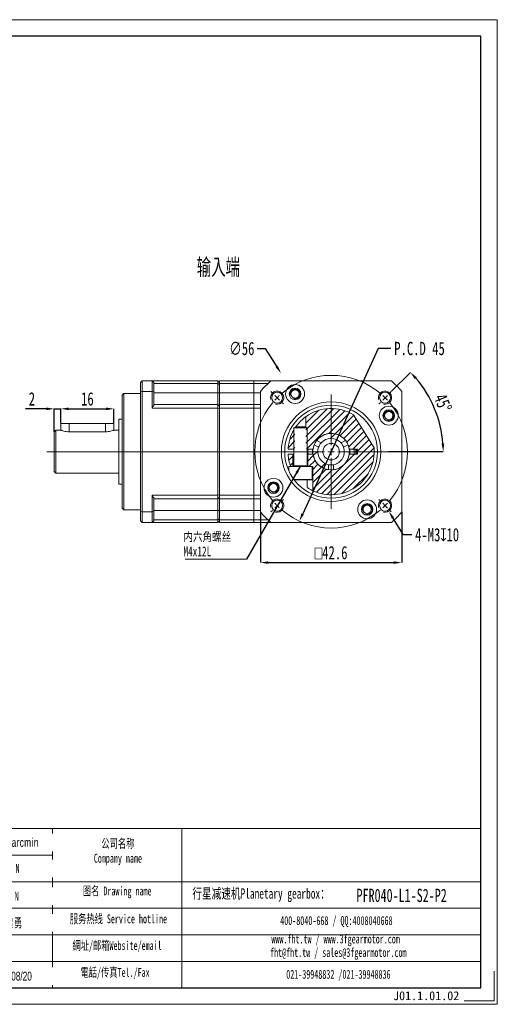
# Model space of a CAD drawing. Header units: millimetres. Extents: x 2127 to 2441, y 231 to 454.
# Tile 4 of 4: x 2333 to 2441, y 231 to 454. Entities that reach past the tile are written whole.
import ezdxf

# ---------------------------------------------------------------- set-up
doc = ezdxf.new("R2010")
doc.units = ezdxf.units.MM
doc.linetypes.add('CENTER2', pattern=[28.575, 19.05, -3.175, 3.175, -3.175])
doc.linetypes.add('CENTERX2', pattern=[20.32, 12.7, -2.54, 2.54, -2.54])
doc.layers.add('3中心线层', color=1, linetype='CENTER2')
doc.layers.add('6文字层', color=3, linetype='Continuous')
doc.layers.add('SLD-0', color=7, linetype='Continuous', lineweight=18)
doc.layers.add('图框_外框线', color=7, linetype='Continuous', lineweight=18)
doc.styles.add('SLDTEXTSTYLE0', font='TXT', dxfattribs={"width": 0.7, "bigfont": 'bigfont'})
doc.styles.add('SLDTEXTSTYLE2', font='TXT', dxfattribs={"width": 0.7})
doc.styles.add('标准', font='arial.ttf', dxfattribs={"width": 0.667})
doc.styles.add('样式 1', font='txt')
doc.dimstyles.new('SLDDIMSTYLE0', dxfattribs={"dimtxt": 3, "dimasz": 1.8, "dimexe": 0, "dimexo": 0.0625, "dimgap": 0.75, "dimtad": 0, "dimtih": 1, "dimtoh": 1, "dimlfac": 1.333333, "dimrnd": 1e-09, "dimzin": 12, "dimdsep": 46, "dimtxsty": 'SLDTEXTSTYLE2', "dimsah": 1, "dimcen": 0, "dimadec": 0, "dimazin": 3, "dimtfac": 1, "dimtofl": 0, "dimtmove": 0, "dimatfit": 3, "dimfxl": 1, "dimfrac": 2, "dimtolj": 1, "dimtzin": 12, "dimarcsym": 0})
doc.dimstyles.new('SLDDIMSTYLE1', dxfattribs={"dimtxt": 3, "dimasz": 1.8, "dimexe": 0, "dimexo": 0.0625, "dimgap": 0.75, "dimtad": 1, "dimdec": 4, "dimlfac": 1.333333, "dimzin": 12, "dimdsep": 46, "dimtxsty": 'SLDTEXTSTYLE2', "dimsah": 1, "dimcen": 0.09, "dimazin": 3, "dimtfac": 1, "dimtofl": 0, "dimtmove": 0, "dimatfit": 3, "dimfxl": 1, "dimfrac": 2, "dimtolj": 1, "dimtzin": 12, "dimarcsym": 0})
doc.dimstyles.new('SLDDIMSTYLE10', dxfattribs={"dimtxt": 3, "dimasz": 1.8, "dimexe": 0, "dimexo": 0.0625, "dimgap": 0.75, "dimtad": 0, "dimtih": 1, "dimtoh": 1, "dimlfac": 1.333333, "dimrnd": 1e-09, "dimzin": 12, "dimdsep": 46, "dimtxsty": 'SLDTEXTSTYLE2', "dimsah": 1, "dimcen": 0, "dimadec": 0, "dimazin": 3, "dimtfac": 1, "dimtofl": 0, "dimtmove": 0, "dimatfit": 3, "dimfxl": 1, "dimfrac": 2, "dimtolj": 1, "dimtzin": 12, "dimarcsym": 0})
doc.dimstyles.new('SLDDIMSTYLE11', dxfattribs={"dimtxt": 0.18, "dimasz": 1.8, "dimexe": 0, "dimexo": 0.0625, "dimgap": 0, "dimtad": 0, "dimtih": 1, "dimtoh": 1, "dimdec": 0, "dimrnd": 1e-09, "dimzin": 0, "dimdsep": 46, "dimtxsty": 'Standard', "dimsah": 1, "dimcen": 0.09, "dimadec": 0, "dimazin": 0, "dimtfac": 1.8, "dimtdec": 0, "dimtofl": 0, "dimtmove": 0, "dimatfit": 3, "dimfxl": 1, "dimfrac": 2, "dimtolj": 1, "dimtzin": 0, "dimarcsym": 0})
doc.dimstyles.new('SLDDIMSTYLE3', dxfattribs={"dimtxt": 3, "dimasz": 1.8, "dimexe": 0, "dimexo": 0.0625, "dimgap": 0.75, "dimtad": 0, "dimtih": 1, "dimtoh": 1, "dimlfac": 1.333333, "dimrnd": 1e-09, "dimzin": 12, "dimdsep": 46, "dimtxsty": 'SLDTEXTSTYLE2', "dimsah": 1, "dimcen": 0, "dimadec": 0, "dimazin": 3, "dimtfac": 1, "dimtofl": 0, "dimtmove": 0, "dimatfit": 3, "dimfxl": 1, "dimfrac": 2, "dimtolj": 1, "dimtzin": 12, "dimarcsym": 0})
doc.dimstyles.new('SLDDIMSTYLE4', dxfattribs={"dimtxt": 3, "dimasz": 1.8, "dimexe": 0, "dimexo": 0.0625, "dimgap": 0.75, "dimtad": 1, "dimlfac": 1.333333, "dimrnd": 1e-09, "dimzin": 12, "dimdsep": 46, "dimtxsty": 'SLDTEXTSTYLE2', "dimsah": 1, "dimcen": 0.09, "dimadec": 0, "dimazin": 3, "dimtfac": 1, "dimtofl": 0, "dimtmove": 0, "dimatfit": 3, "dimfxl": 1, "dimfrac": 2, "dimtolj": 1, "dimtzin": 12, "dimarcsym": 0})
doc.dimstyles.new('SLDDIMSTYLE5', dxfattribs={"dimtxt": 3, "dimasz": 1.8, "dimexe": 0, "dimexo": 0.0625, "dimgap": 0.75, "dimtad": 1, "dimlfac": 1.333333, "dimrnd": 1e-09, "dimzin": 12, "dimdsep": 46, "dimtxsty": 'SLDTEXTSTYLE2', "dimsah": 1, "dimcen": 0.09, "dimadec": 0, "dimazin": 3, "dimtfac": 1, "dimtmove": 0, "dimatfit": 0, "dimfxl": 1, "dimfrac": 2, "dimtolj": 1, "dimtzin": 12, "dimarcsym": 0})
pattern_1 = [(45, (2146.8383, 232.4418), (-2.245064, 2.245064), [])]
pattern_2 = [(45, (2146.8383, 232.4418), (-0.7483547, 0.7483547), [])]

# ---------------------------------------------------------------- blocks, each defined once
blk = doc.blocks.new('*D90')
at = {"layer": '6文字层', "color": 0, "lineweight": -2}
for p, q in [((2339.26, 365.63), (2334.56, 365.63)), ((2341.06, 360.51), (2341.06, 365.63)), ((2341.06, 365.63), (2342.56, 365.63)), ((2342.56, 362.38), (2342.56, 365.63)), ((2344.36, 365.63), (2346.16, 365.63))]:
    blk.add_line(p, q, dxfattribs=at)
at = {"layer": '6文字层', "color": 0}
for points in [[(2339.26, 365.33), (2339.26, 365.93), (2341.06, 365.63)], [(2344.36, 365.93), (2344.36, 365.33), (2342.56, 365.63)]]:
    blk.add_solid(points, dxfattribs=at)
at = {"layer": 'Defpoints', "color": 0}
for p in [(2342.56, 365.63), (2342.56, 362.32), (2341.06, 360.45)]:
    blk.add_point(p, dxfattribs=at)
at = {"layer": '6文字层', "color": 0, "insert": (2336.01, 369.38), "char_height": 3, "attachment_point": 2, "style": 'SLDTEXTSTYLE2'}
blk.add_mtext('\\A1;2', dxfattribs=at)
blk = doc.blocks.new('*D91')
at = {"layer": '6文字层', "color": 0, "lineweight": -2}
for p, q in [((2342.56, 362.38), (2342.56, 365.63)), ((2344.36, 365.63), (2352.76, 365.63)), ((2354.56, 362.38), (2354.56, 365.63))]:
    blk.add_line(p, q, dxfattribs=at)
at = {"layer": '6文字层', "color": 0}
for points in [[(2344.36, 365.93), (2344.36, 365.33), (2342.56, 365.63)], [(2352.76, 365.33), (2352.76, 365.93), (2354.56, 365.63)]]:
    blk.add_solid(points, dxfattribs=at)
at = {"layer": 'Defpoints', "color": 0}
for p in [(2354.56, 365.63), (2342.56, 362.32), (2354.56, 362.32)]:
    blk.add_point(p, dxfattribs=at)
at = {"layer": '6文字层', "color": 0, "insert": (2348.56, 369.38), "char_height": 3, "attachment_point": 2, "style": 'SLDTEXTSTYLE2'}
blk.add_mtext('\\A1;16', dxfattribs=at)
blk = doc.blocks.new('*D92')
at = {"layer": '6文字层', "color": 0, "lineweight": -2}
for p, q in [((2420.08, 337.19), (2417.66, 340.97)), ((2421.93, 337.19), (2420.08, 337.19))]:
    blk.add_line(p, q, dxfattribs=at)
at = {"layer": '6文字层', "color": 0}
blk.add_solid([(2417.91, 341.13), (2417.41, 340.81), (2416.69, 342.49)], dxfattribs=at)
at = {"layer": 'Defpoints', "color": 0}
for p in [(2415.07, 345.01), (2416.69, 342.49)]:
    blk.add_point(p, dxfattribs=at)
at = {"layer": '6文字层', "color": 0, "insert": (2422.68, 338.69), "char_height": 3, "attachment_point": 1, "style": 'SLDTEXTSTYLE2'}
blk.add_mtext('\\A1;4-M3{\\fGDT;x}10', dxfattribs=at)
blk = doc.blocks.new('*D93')
at = {"layer": '6文字层', "color": 0, "lineweight": -2}
for p, q in [((2387.71, 342.25), (2387.71, 330.88)), ((2419.66, 342.25), (2419.66, 330.88)), ((2389.51, 330.88), (2417.86, 330.88))]:
    blk.add_line(p, q, dxfattribs=at)
at = {"layer": '6文字层', "color": 0}
for points in [[(2389.51, 331.18), (2389.51, 330.58), (2387.71, 330.88)], [(2417.86, 330.58), (2417.86, 331.18), (2419.66, 330.88)]]:
    blk.add_solid(points, dxfattribs=at)
at = {"layer": 'Defpoints', "color": 0}
for p in [(2387.71, 342.32), (2419.66, 342.32), (2419.66, 330.88)]:
    blk.add_point(p, dxfattribs=at)
at = {"layer": '6文字层', "color": 0, "insert": (2403.68, 334.63), "char_height": 3, "attachment_point": 2, "style": 'SLDTEXTSTYLE2'}
blk.add_mtext('\\A1;{\\fGDT;o}42.6', dxfattribs=at)
blk = doc.blocks.new('*D94')
at = {"layer": '6文字层', "color": 0, "lineweight": -2}
for p, q in [((2386.97, 379.27), (2388.77, 379.27)), ((2388.77, 379.27), (2391.4, 375.15))]:
    blk.add_line(p, q, dxfattribs=at)
at = {"layer": '6文字层', "color": 0}
blk.add_solid([(2391.15, 374.99), (2391.65, 375.32), (2392.37, 373.64)], dxfattribs=at)
at = {"layer": 'Defpoints', "color": 0}
for p in [(2392.37, 373.64), (2415, 338.26)]:
    blk.add_point(p, dxfattribs=at)
at = {"layer": '6文字层', "color": 0, "insert": (2380.62, 380.77), "char_height": 3, "attachment_point": 1, "style": 'SLDTEXTSTYLE2'}
blk.add_mtext('\\A1;∅56', dxfattribs=at)
blk = doc.blocks.new('*D95')
at = {"layer": '6文字层', "color": 0, "lineweight": -2}
for p, q in [((2417.33, 369.59), (2421.61, 373.87)), ((2416.69, 355.95), (2429.04, 355.95))]:
    blk.add_line(p, q, dxfattribs=at)
blk.add_arc((2403.68, 355.95), 25.35, 4.0689, 40.9311, dxfattribs=at)
at = {"layer": '6文字层', "color": 0}
for points in [[(2423.06, 372.76), (2422.62, 372.35), (2421.61, 373.87)], [(2428.67, 357.74), (2429.27, 357.76), (2429.04, 355.95)]]:
    blk.add_solid(points, dxfattribs=at)
at = {"layer": 'Defpoints', "color": 0}
for p in [(2417.29, 369.55), (2425.64, 368.62), (2414.48, 366.74), (2339.39, 355.95), (2416.63, 355.95)]:
    blk.add_point(p, dxfattribs=at)
at = {"layer": '6文字层', "color": 0, "insert": (2429.63, 369.35), "char_height": 3, "attachment_point": 1, "rotation": 292.5, "style": 'SLDTEXTSTYLE2'}
blk.add_mtext('\\A1;45%%d', dxfattribs=at)
blk = doc.blocks.new('*D101')
at = {"layer": '6文字层', "color": 0, "lineweight": -2}
for p, q in [((2414.36, 379.27), (2397.25, 341.9)), ((2417.21, 379.27), (2414.36, 379.27))]:
    blk.add_line(p, q, dxfattribs=at)
at = {"layer": '6文字层', "color": 0}
blk.add_solid([(2396.98, 342.02), (2397.53, 341.77), (2396.5, 340.26)], dxfattribs=at)
at = {"layer": 'Defpoints', "color": 0}
for p in [(2410.86, 371.63), (2396.5, 340.26)]:
    blk.add_point(p, dxfattribs=at)
at = {"layer": '6文字层', "color": 0, "insert": (2417.96, 380.77), "char_height": 3, "attachment_point": 1, "style": 'SLDTEXTSTYLE2'}
blk.add_mtext('\\A1;P.C.D 45', dxfattribs=at)
blk = doc.blocks.new('SW_NOTE_4')
at = {"layer": 'SLD-0', "color": 0}
blk.add_line((-13.85, 0), (0, 0), dxfattribs=at)
at = {"layer": 'SLD-0', "color": 0, "char_height": 2.2, "attachment_point": 1}
for s, insert, style in [('内六角螺丝', (-14.27, 6.06), 'SLDTEXTSTYLE0'), ('M4x12L', (-14.27, 2.86), 'SLDTEXTSTYLE2')]:
    blk.add_mtext(s, dxfattribs=dict(at, insert=insert, style=style))
blk = doc.blocks.new('SW_CENTERMARKSYMBOL_1')
at = {"layer": 'SLD-0', "color": 0}
for p, q in [((-1.06, 1.06), (-1.41, 1.41)), ((0, 0), (-0.53, 0.53)), ((0, 0), (0.53, -0.53)), ((12.2, -10.7), (12.2, 0.75)), ((24.4, 0), (24.93, 0.53)), ((25.46, 1.06), (25.8, 1.41)), ((1.06, -1.06), (1.41, -1.41)), ((23.33, -1.06), (22.99, -1.41)), ((24.4, 0), (23.86, -0.53)), ((10.7, -12.2), (-52.1, -12.2)), ((12.2, -12.2), (11.45, -12.2)), ((12.2, -12.2), (12.2, -11.45)), ((12.2, -12.2), (12.2, -12.95)), ((12.2, -12.2), (12.95, -12.2)), ((13.7, -12.2), (25.15, -12.2)), ((12.2, -13.7), (12.2, -25.15)), ((0, -24.4), (-0.53, -24.93)), ((0, -24.4), (0.53, -23.86)), ((1.06, -23.33), (1.41, -22.99)), ((23.33, -23.33), (22.99, -22.99)), ((24.4, -24.4), (23.86, -23.86)), ((24.4, -24.4), (24.93, -24.93)), ((-1.06, -25.46), (-1.41, -25.8)), ((25.46, -25.46), (25.8, -25.8))]:
    blk.add_line(p, q, dxfattribs=at)
for start, end in [(49.9822, 130.0178), (135, 137.4911), (132.5089, 135), (45, 47.4911), (139.9822, 220.0178), (42.5089, 45), (319.9822, 40.0178), (222.5089, 225), (225, 227.4911), (312.5089, 315), (315, 317.4911), (229.9822, 310.0178)]:
    blk.add_arc((12.2, -12.2), 17.25, start, end, dxfattribs=at)

msp = doc.modelspace()

# ---------------------------------------------------------------- hatches: boundary and pattern name
at = {"linetype": 'Continuous', "lineweight": 0}
h = msp.add_hatch(dxfattribs=at)
h.set_pattern_fill('ANSI31', scale=0.333333, style=0)
h.set_pattern_definition(pattern_2)
edge = h.paths.add_edge_path(flags=0)
edge.add_line((2399.597401, 355.384381), (2398.433869, 355.384381))
edge.add_line((2398.433869, 355.384381), (2398.433869, 352.571881))
edge.add_line((2398.433869, 352.571881), (2399.558869, 352.571881))
edge.add_line((2399.558869, 352.571881), (2399.558869, 347.112466))
edge.add_arc((2403.683869, 355.946881), 9.75, 244.97100051, 365.16467835)
edge.add_line((2413.394285, 356.824562), (2408.72949, 364.289794))
edge.add_arc((2403.683869, 355.946881), 9.75, 58.83532165, 125.77582334)
edge.add_line((2397.983869, 363.857159), (2397.983869, 356.509381))
edge.add_line((2397.983869, 356.509381), (2399.597401, 356.509381))
edge.add_arc((2403.683869, 355.946881), 4.125, 7.83747976, 172.16252024, ccw=False)
edge.add_line((2407.770336, 356.509381), (2409.683869, 356.509381))
edge.add_line((2409.683869, 356.509381), (2409.683869, 355.384381))
edge.add_line((2409.683869, 355.384381), (2407.770336, 355.384381))
edge.add_arc((2403.683869, 355.946881), 4.125, 187.83747976, 352.16252024, ccw=False)
h = msp.add_hatch(dxfattribs=at)
h.set_pattern_fill('ANSI31', scale=0.333333, style=0)
h.set_pattern_definition(pattern_2)
edge = h.paths.add_edge_path(flags=0)
edge.add_line((2393.950108, 356.509381), (2395.508869, 356.509381))
edge.add_line((2395.508869, 356.509381), (2395.508869, 361.260248))
edge.add_arc((2403.683869, 355.946881), 9.75, 146.97801669, 176.69263782)
h = msp.add_hatch(dxfattribs=at)
h.set_pattern_fill('ANSI31', style=0)
h.set_pattern_definition(pattern_1)
edge = h.paths.add_edge_path(flags=0)
edge.add_line((2400.426134, 358.477254), (2401.41312, 357.907417))
edge.add_arc((2403.683869, 355.946881), 3, 40.80692287, 139.19307713, ccw=False)
edge.add_line((2405.954617, 357.907417), (2406.941604, 358.477254))
edge.add_arc((2403.683869, 355.946881), 4.125, 37.83747976, 142.16252024)
h = msp.add_hatch(dxfattribs=at)
h.set_pattern_fill('ANSI31', style=0)
h.set_pattern_definition(pattern_1)
edge = h.paths.add_edge_path(flags=0)
edge.add_line((2403.121369, 351.860413), (2403.121369, 353.000087))
edge.add_arc((2403.683869, 355.946881), 3, 160.80692287, 259.19307713, ccw=False)
edge.add_line((2400.85062, 356.933138), (2399.863634, 357.502975))
edge.add_arc((2403.683869, 355.946881), 4.125, 157.83747976, 262.16252024)
h = msp.add_hatch(dxfattribs=at)
h.set_pattern_fill('ANSI31', scale=0.333333, style=0)
h.set_pattern_definition(pattern_2)
edge = h.paths.add_edge_path(flags=0)
edge.add_line((2394.536636, 352.571881), (2395.058869, 352.571881))
edge.add_line((2395.058869, 352.571881), (2395.058869, 355.384381))
edge.add_line((2395.058869, 355.384381), (2393.950108, 355.384381))
edge.add_arc((2403.683869, 355.946881), 9.75, 183.30736218, 200.25224674)

# ---------------------------------------------------------------- linework, layer by layer
at = {"color": 7, "linetype": 'Continuous', "lineweight": 15}
for p, q in [((2360.558868, 371.546881), (2360.933869, 371.92188)), ((2360.933869, 371.92188), (2360.933869, 369.577705)), ((2360.933869, 371.92188), (2363.183868, 371.92188)), ((2363.183868, 369.577705), (2363.183868, 371.92188)), ((2363.183868, 371.92188), (2363.558869, 371.546881)), ((2363.183868, 371.92188), (2378.033869, 371.92188)), ((2378.033869, 371.352718), (2378.033869, 371.92188)), ((2378.408869, 371.546881), (2378.033869, 371.92188)), ((2378.408869, 371.352718), (2378.408869, 371.92188)), ((2386.208869, 371.92188), (2378.408869, 371.92188)), ((2386.208869, 371.352718), (2386.208869, 371.92188)), ((2386.208869, 371.92188), (2390.053044, 371.92188)), ((2390.053044, 371.92188), (2417.314693, 371.92188)), ((2360.558868, 369.438754), (2360.558868, 371.546881)), ((2360.933869, 369.577705), (2360.558868, 369.438754)), ((2360.558868, 342.455008), (2360.558868, 369.438754)), ((2360.933869, 369.577705), (2360.933869, 342.316057)), ((2363.183868, 369.577705), (2360.933869, 369.577705)), ((2363.183868, 365.763289), (2363.183868, 369.577705)), ((2363.183868, 369.577705), (2363.558869, 369.438754)), ((2363.558869, 371.546881), (2363.558869, 369.438754)), ((2363.558869, 371.352718), (2378.033869, 371.352718)), ((2363.558869, 369.438754), (2363.558869, 366.348924)), ((2378.033869, 369.259381), (2378.033869, 371.352718)), ((2378.408869, 371.1552), (2378.033869, 371.352718)), ((2386.208869, 371.352718), (2378.408869, 371.352718)), ((2378.408869, 369.259381), (2378.408869, 371.352718)), ((2386.208869, 371.352718), (2389.412913, 371.352718)), ((2386.208869, 369.259381), (2386.208869, 371.352718)), ((2387.708869, 342.316057), (2387.708869, 369.577705)), ((2419.658868, 369.577705), (2419.658868, 342.316057)), ((2356.808869, 369.071881), (2356.433868, 368.696881)), ((2356.433868, 343.19688), (2356.433868, 368.696881)), ((2360.558868, 369.071881), (2356.808869, 369.071881)), ((2356.808869, 369.071881), (2356.808869, 342.821881)), ((2363.558869, 369.259381), (2378.033869, 369.259381)), ((2378.033869, 366.634381), (2378.033869, 369.259381)), ((2378.408869, 369.259381), (2378.033869, 369.259381)), ((2386.208869, 369.259381), (2378.408869, 369.259381)), ((2378.408869, 366.634381), (2378.408869, 369.259381)), ((2386.208869, 366.634381), (2386.208869, 369.259381)), ((2363.183868, 365.763289), (2378.033869, 365.763289)), ((2363.558869, 366.634381), (2378.033869, 366.634381)), ((2378.033869, 365.763289), (2378.033869, 366.634381)), ((2378.033869, 366.634381), (2378.408869, 366.259381)), ((2378.033869, 346.130472), (2378.033869, 365.763289)), ((2378.033869, 365.763289), (2378.408869, 365.656702)), ((2378.408869, 365.763289), (2378.408869, 366.634381)), ((2386.208869, 366.634381), (2378.408869, 366.634381)), ((2378.408869, 346.130472), (2378.408869, 365.763289)), ((2386.208869, 365.763289), (2378.408869, 365.763289)), ((2386.208869, 365.763289), (2386.208869, 366.634381)), ((2386.208869, 366.634381), (2387.708869, 366.634381)), ((2386.208869, 365.763289), (2387.708869, 365.763289)), ((2386.208869, 346.130472), (2386.208869, 365.763289)), ((2356.433868, 363.259381), (2355.683868, 363.259381)), ((2355.683868, 355.946881), (2355.683868, 363.259381)), ((2397.983869, 363.857159), (2397.983869, 361.460943)), ((2413.394284, 356.824562), (2408.72949, 364.289794)), ((2341.433869, 360.821881), (2341.058868, 360.446881)), ((2342.558868, 360.821881), (2341.433869, 360.821881)), ((2341.433869, 360.821881), (2341.433869, 355.946881)), ((2342.558868, 362.321881), (2342.558868, 360.821881)), ((2344.433869, 362.321881), (2342.558868, 362.321881)), ((2352.683869, 362.321881), (2344.433869, 362.321881)), ((2354.558867, 362.321881), (2352.683869, 362.321881)), ((2354.558867, 360.821881), (2354.558867, 362.321881)), ((2355.683868, 360.821881), (2354.558867, 360.821881)), ((2395.701019, 361.571881), (2395.246369, 361.309388)), ((2395.246369, 361.309388), (2395.246369, 352.721881)), ((2398.246369, 361.309388), (2395.246369, 361.309388)), ((2397.791718, 361.571881), (2395.701019, 361.571881)), ((2398.246369, 361.309388), (2397.791718, 361.571881)), ((2398.246369, 352.721881), (2398.246369, 361.309388)), ((2341.058868, 355.946881), (2341.058868, 360.446881)), ((2344.433869, 360.446881), (2352.683869, 360.446881)), ((2400.426133, 358.477254), (2401.413121, 357.907417)), ((2405.954616, 357.907417), (2406.941605, 358.477254)), ((2393.950109, 356.509381), (2395.246369, 356.509381)), ((2398.246369, 356.509381), (2399.597401, 356.509381)), ((2398.464089, 356.509381), (2398.433868, 355.946881)), ((2400.850621, 356.933138), (2399.863634, 357.502975)), ((2407.504103, 357.502975), (2406.517117, 356.933138)), ((2407.770337, 356.509381), (2409.68387, 356.509381)), ((2409.68387, 356.509381), (2409.68387, 355.384381)), ((2341.058868, 351.446881), (2341.058868, 355.946881)), ((2341.433869, 355.946881), (2341.433869, 351.071881)), ((2355.683868, 348.634381), (2355.683868, 355.946881)), ((2395.058868, 355.384381), (2393.950109, 355.384381)), ((2395.058868, 352.571881), (2395.058868, 355.384381)), ((2395.246369, 355.384381), (2395.058868, 355.384381)), ((2398.433868, 355.384381), (2398.246369, 355.384381)), ((2398.433868, 355.946881), (2398.464089, 355.384381)), ((2398.433868, 355.384381), (2398.433868, 352.571881)), ((2399.597401, 355.384381), (2398.433868, 355.384381)), ((2409.68387, 355.384381), (2407.770337, 355.384381)), ((2394.121369, 352.571881), (2394.121369, 351.609993)), ((2399.371369, 352.571881), (2394.121369, 352.571881)), ((2399.371369, 349.646881), (2399.371369, 352.571881)), ((2399.371369, 352.571881), (2399.558869, 352.571881)), ((2399.558869, 352.571881), (2399.558869, 347.112467)), ((2403.121368, 351.860413), (2403.121368, 353.000087)), ((2404.246367, 353.000087), (2404.246367, 351.860413)), ((2341.058868, 351.446881), (2341.433869, 351.071881)), ((2341.433869, 351.071881), (2355.683868, 351.071881)), ((2399.296369, 349.57188), (2395.340646, 349.57188)), ((2398.246369, 347.853915), (2398.246369, 349.57188)), ((2355.683868, 348.634381), (2356.433868, 348.634381)), ((2363.183868, 342.316057), (2363.183868, 346.130472)), ((2363.183868, 346.130472), (2378.033869, 346.130472)), ((2363.558869, 345.544838), (2363.558869, 342.455008)), ((2363.558869, 345.259381), (2378.033869, 345.259381)), ((2378.033869, 346.130472), (2378.408869, 346.23706)), ((2378.033869, 345.259381), (2378.033869, 346.130472)), ((2378.033869, 345.259381), (2378.408869, 345.634381)), ((2378.033869, 342.63438), (2378.033869, 345.259381)), ((2386.208869, 346.130472), (2378.408869, 346.130472)), ((2378.408869, 346.130472), (2378.408869, 345.259381)), ((2386.208869, 345.259381), (2378.408869, 345.259381)), ((2378.408869, 345.259381), (2378.408869, 342.63438)), ((2386.208869, 346.130472), (2387.708869, 346.130472)), ((2386.208869, 346.130472), (2386.208869, 345.259381)), ((2386.208869, 345.259381), (2386.208869, 342.63438)), ((2386.208869, 345.259381), (2387.708869, 345.259381)), ((2356.433868, 343.19688), (2356.808869, 342.821881)), ((2356.808869, 342.821881), (2360.558868, 342.821881)), ((2360.933869, 342.316057), (2360.558868, 342.455008)), ((2360.558868, 340.346881), (2360.558868, 342.455008)), ((2360.933869, 342.316057), (2363.183868, 342.316057)), ((2360.933869, 342.316057), (2360.933869, 339.971881)), ((2363.183868, 342.316057), (2363.558869, 342.455008)), ((2363.183868, 339.971881), (2363.183868, 342.316057)), ((2363.558869, 342.63438), (2378.033869, 342.63438)), ((2363.558869, 342.455008), (2363.558869, 340.346881)), ((2363.558869, 340.541043), (2378.033869, 340.541043)), ((2378.033869, 342.63438), (2378.408869, 342.63438)), ((2378.033869, 340.541043), (2378.033869, 342.63438)), ((2378.033869, 340.541043), (2378.408869, 340.738561)), ((2378.033869, 339.971881), (2378.033869, 340.541043)), ((2386.208869, 342.63438), (2378.408869, 342.63438)), ((2378.408869, 342.63438), (2378.408869, 340.541043)), ((2386.208869, 340.541043), (2378.408869, 340.541043)), ((2378.408869, 340.541043), (2378.408869, 339.971881)), ((2386.208869, 342.63438), (2386.208869, 340.541043)), ((2386.208869, 340.541043), (2389.412913, 340.541043)), ((2386.208869, 340.541043), (2386.208869, 339.971881)), ((2360.933869, 339.971881), (2360.558868, 340.346881)), ((2363.183868, 339.971881), (2360.933869, 339.971881)), ((2363.183868, 339.971881), (2363.558869, 340.346881)), ((2378.033869, 339.971881), (2363.183868, 339.971881)), ((2378.033869, 339.971881), (2378.408869, 340.346881)), ((2386.208869, 339.971881), (2378.408869, 339.971881)), ((2386.208869, 339.971881), (2390.053044, 339.971881)), ((2417.314693, 339.971881), (2390.053044, 339.971881))]:
    msp.add_line(p, q, dxfattribs=at)
at = {"color": 8, "linetype": 'Continuous', "lineweight": 15}
for p, q in [((2386.208869, 369.259381), (2387.708869, 369.259381)), ((2344.433869, 360.446881), (2344.433869, 362.321881)), ((2352.683869, 360.446881), (2352.683869, 362.321881)), ((2398.246369, 352.721881), (2395.246369, 352.721881)), ((2395.283869, 349.646881), (2399.371369, 349.646881)), ((2386.208869, 342.63438), (2387.708869, 342.63438))]:
    msp.add_line(p, q, dxfattribs=at)
at = {"color": 8, "linetype": 'Continuous', "lineweight": 15, "flags": 128}
msp.add_lwpolyline([(2409.506763, 356.509381), (2409.530601, 356.142358), (2409.506763, 355.384381)], dxfattribs=at)
at = {"color": 7, "linetype": 'Continuous', "lineweight": 15}
for centre, radius in [((2391.486277, 368.144473), 1.2375), ((2395.53636, 368.98562), 2.1375), ((2395.53636, 368.98562), 1.3125), ((2395.53636, 368.98562), 0.9375), ((2415.881461, 368.144473), 1.2375), ((2403.683869, 355.946881), 11.25), ((2403.683869, 355.946881), 10.5), ((2416.722608, 364.094389), 2.1375), ((2416.722608, 364.094389), 1.3125), ((2416.722608, 364.094389), 0.9375), ((2403.683869, 355.946881), 1.875), ((2390.645129, 347.799372), 2.1375), ((2390.645129, 347.799372), 1.3125), ((2390.645129, 347.799372), 0.9375), ((2391.486277, 343.749289), 1.2375), ((2411.831377, 342.908141), 2.1375), ((2415.881461, 343.749289), 1.2375), ((2411.831377, 342.908141), 1.3125), ((2411.831377, 342.908141), 0.9375)]:
    msp.add_circle(centre, radius, dxfattribs=at)
for centre, radius, start, end in [((2403.683869, 355.946881), 21, 130.47279174, 139.52720826), ((2403.683869, 355.946881), 21, 40.47279174, 49.52720826), ((2379.158869, 355.946881), 18.75, 146.30473785, 148.42987133), ((2403.683869, 355.946881), 9.75, 58.83532165, 125.77582334), ((2403.683869, 355.946881), 9.75, 149.92665236, 176.69263782), ((2403.683869, 355.946881), 4.125, 7.83747976, 172.16252024), ((2403.683869, 355.946881), 4.125, 37.83747976, 142.16252024), ((2403.683869, 355.946881), 3, 40.80692287, 139.19307713), ((2403.683869, 355.946881), 4.2375, 172.37185033, 187.62814967), ((2403.683869, 355.946881), 4.125, 157.83747976, 262.16252024), ((2403.683869, 355.946881), 9.75, 244.97100051, 5.16467835), ((2403.683869, 355.946881), 3, 160.80692287, 259.19307713), ((2403.683869, 355.946881), 3, 139.19307713, 160.80692287), ((2403.683869, 355.946881), 4.125, 277.83747976, 22.16252024), ((2403.683869, 355.946881), 3, 280.80692287, 19.19307713), ((2403.683869, 355.946881), 3, 19.19307713, 40.80692287), ((2403.683869, 355.946881), 4.2375, 352.37185033, 7.62814967), ((2403.683869, 355.946881), 5.25, 353.84936017, 6.15063983), ((2403.683869, 355.946881), 5.625, 354.26082952, 5.73917048), ((2403.683869, 355.946881), 9.75, 183.30736218, 200.25224674), ((2403.683869, 355.946881), 4.125, 187.83747976, 352.16252024), ((2395.096369, 352.721881), 0.15, 270, 0), ((2398.396369, 352.721881), 0.15, 180, 270), ((2403.683869, 355.946881), 3, 259.19307713, 280.80692287), ((2399.296369, 349.646881), 0.075, 270, 0), ((2379.158869, 355.946881), 18.75, 211.57012867, 213.69526215), ((2403.683869, 355.946881), 21, 220.47279174, 229.52720826), ((2403.683869, 355.946881), 21, 310.47279174, 319.52720826)]:
    msp.add_arc(centre, radius, start, end, dxfattribs=at)
for points, knots in [([(2397.983869, 363.857159), (2397.981614, 363.855534), (2397.974769, 363.850604), (2397.894648, 363.792665), (2397.717817, 363.660017), (2397.431025, 363.432175), (2397.000528, 363.057087), (2396.483981, 362.537291), (2396.029007, 361.997859), (2395.809793, 361.695551), (2395.718907, 361.570214)], [0, 0, 0, 0, 0.0417209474, 0.1266015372, 0.2149525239, 0.3144238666, 0.463156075, 0.6589264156, 0.8585903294, 1, 1, 1, 1]), ([(2342.578149, 360.814544), (2342.572275, 360.816777), (2342.543724, 360.827629), (2342.687259, 360.772361), (2342.996788, 360.665795), (2343.484021, 360.535703), (2343.99664, 360.456612), (2344.324049, 360.449325), (2344.433869, 360.446881)], [0, 0, 0, 0, 0.051688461, 0.2512303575, 0.4538243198, 0.6688363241, 0.8889209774, 1, 1, 1, 1]), ([(2352.683869, 360.446881), (2352.885745, 360.455068), (2353.289118, 360.471427), (2353.833221, 360.584418), (2354.261415, 360.710911), (2354.525959, 360.809077), (2354.535567, 360.812931), (2354.539589, 360.814544)], [0, 0, 0, 0, 0.2038161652, 0.4072498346, 0.6204078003, 0.8411015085, 1, 1, 1, 1]), ([(2398.246369, 347.853915), (2398.475881, 347.708655), (2398.935668, 347.417653), (2399.407966, 347.18337), (2399.552809, 347.115285), (2399.558154, 347.112799), (2399.558869, 347.112467)], [0, 0, 0, 0, 0.324483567, 0.6500446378, 0.953172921, 1, 1, 1, 1])]:
    msp.add_open_spline(points, degree=3, knots=knots, dxfattribs=at)
at = {"layer": 'SLD-0', "linetype": 'CENTERX2', "lineweight": 0}
for p, q in [((2378.033869, 369.259381), (2380.408869, 369.259381)), ((2380.408869, 355.946881), (2378.033869, 355.946881)), ((2378.033869, 342.634381), (2380.408869, 342.634381))]:
    msp.add_line(p, q, dxfattribs=at)
at = {"layer": 'SLD-0'}
for centre, radius in [((2391.486277, 368.144473), 1.5), ((2395.53636, 368.98562), 1.125), ((2415.881461, 368.144473), 1.5), ((2416.722608, 364.094389), 1.125), ((2390.645129, 347.799372), 1.125), ((2391.486277, 343.749289), 1.5), ((2415.881461, 343.749289), 1.5), ((2411.831377, 342.908141), 1.125)]:
    msp.add_arc(centre, radius, 255, 195, dxfattribs=at)
at = {"layer": '图框_外框线'}
for p, q in [((2154.414208, 270.768467), (2437.525613, 270.768467)), ((2340.659746, 270.768467), (2340.659746, 234.808107)), ((2369.891694, 270.768467), (2369.891694, 234.808107)), ((2181.54532, 264.768467), (2340.659746, 264.768467)), ((2154.414208, 258.768467), (2437.525613, 258.768467)), ((2181.54532, 252.768467), (2437.525613, 252.768467)), ((2181.54532, 246.768467), (2437.525613, 246.768467)), ((2181.54532, 240.768467), (2437.525613, 240.768467))]:
    msp.add_line(p, q, dxfattribs=at)
at = {"layer": '图框_外框线', "color": 3}
msp.add_lwpolyline([(2126.619493, 231.062251), (2441.27147, 231.062251), (2441.27147, 453.566149), (2126.619493, 453.566149)], close=True, dxfattribs=at)
at = {"layer": '图框_外框线', "color": 3, "lineweight": 25}
msp.add_lwpolyline([(2145.348777, 234.808107), (2437.525613, 234.808107), (2437.525613, 449.820292), (2145.348777, 449.820292)], close=True, dxfattribs=at)
at = {"layer": '图框_外框线', "color": 3}
msp.add_lwpolyline([(2440.522299, 238.553964), (2440.522299, 231.811422), (2433.779757, 231.811422)], dxfattribs=at)

# ---------------------------------------------------------------- block references
at = {"layer": '3中心线层'}
msp.add_blockref('SW_CENTERMARKSYMBOL_1', (2391.486277, 368.144473), dxfattribs=at)
at = {"layer": '6文字层'}
msp.add_blockref('SW_NOTE_4', (2384.551797, 331.667472), dxfattribs=at)

# ---------------------------------------------------------------- texts
at = {"layer": '6文字层', "insert": (2417.695386, 234.002454), "char_height": 2, "width": 43.30442304, "attachment_point": 1, "style": '样式 1'}
msp.add_mtext('J01.1.01.0{\\f宋体|b0|i0|c0|p2;2}', dxfattribs=at)
at = {"layer": 'SLD-0', "insert": (2373.299524, 399.653302), "char_height": 4.2333333, "attachment_point": 1, "style": 'SLDTEXTSTYLE0'}
msp.add_mtext('输入端', dxfattribs=at)
at = {"layer": 'SLD-0', "color": 1, "attachment_point": 2, "style": '标准'}
for s, insert, char_height, width in [('{\\fSimSun|b1|i0|c134|p2;公司名称\\PCompany name}', (2355.461119, 268.399783), 2, 25.57736869), ('{\\fSimSun|b1|i0|c134|p2;图名 Drawing name}', (2355.297068, 257.662452), 2, 25.57736869), ('{\\fSimSun|b1|i0|c134|p2;  \\H1.1667x;行星减速机Planetary gearbox\\fSimSun|b0|i0|c134|p2;：}', (2386.931245, 257.26957), 2, 36.92828117), ('\\pxt3.333333;{\\fSimSun|b1|i0|c134|p2;\\C256;PFR040-L1-S2-P2}', (2419.630665, 257.179516), 3, 25.57736869), ('{\\fSimSun|b1|i0|c134|p2;服务热线 Service hotline}', (2355.580682, 251.373493), 2, 25.57736869), ('{\\fSimSun|b1|i0|c134|p2;400-8040-668 / QQ:4008040668}', (2404.881439, 250.991339), 2, 44.63836231), ('{\\fSimSun|b1|i0|c134|p2;www.fht.tw / www.3fgearmotor.com }', (2404.697028, 246.825608), 2, 33.71575492), ('{\\fSimSun|b1|i0|c134|p2;網址/邮箱Website/email}', (2355.269263, 245.347805), 2, 25.57736869), ('\\pxt12;{\\fSimSun|b1|i0|c134|p2;fht@fht.tw / sales@3fgearmotor.com }', (2405.306548, 243.780137), 2, 42.49665547), ('{\\fSimSun|b1|i0|c134|p2;電話/传真Tel./Fax}', (2354.821173, 239.275139), 2, 25.57736869), ('{\\fSimSun|b1|i0|c134|p2;021-39948832 /021-39948836 }', (2405.327461, 238.837854), 2, 25.57736869)]:
    msp.add_mtext(s, dxfattribs=dict(at, insert=insert, char_height=char_height, width=width))

# ---------------------------------------------------------------- dimensions: what is measured, and where the dimension line sits
at = {"layer": '6文字层'}
dim = msp.add_diameter_dim_2p(p1=(2414.999247, 338.256143), p2=(2392.36849, 373.637619), dimstyle='SLDDIMSTYLE0', dxfattribs=at)
dim.commit()
dim.dimension.update_dxf_attribs({"geometry": '*D94', "text_midpoint": (2383.418755, 379.265533), "dimtype": 163})
dim = msp.add_diameter_dim_2p(p1=(2410.863838, 371.631604), p2=(2396.5039, 340.262157), text='P.C.D 45', dimstyle='SLDDIMSTYLE3', dxfattribs=at)
dim.commit()
dim.dimension.update_dxf_attribs({"geometry": '*D101', "text_midpoint": (2424.608408, 379.265533), "dimtype": 163})
dim = msp.add_angular_dim_2l(base=(2425.63947, 368.622953), line1=((2417.286835, 369.549847), (2414.476086, 366.739098)), line2=((2416.631461, 355.946881), (2339.385291, 355.946881)), dimstyle='SLDDIMSTYLE1', dxfattribs=at)
dim.commit()
dim.dimension.update_dxf_attribs({"geometry": '*D95', "text_midpoint": (2427.106196, 365.648726), "dimtype": 162})
for base, p1, p2, dimstyle, picture, middle in [((2342.558869, 365.626375), (2341.058869, 360.446881), (2342.558869, 362.321881), 'SLDDIMSTYLE5', '*D90', (2336.008869, 365.626375)), ((2354.558869, 365.626375), (2342.558869, 362.321881), (2354.558869, 362.321881), 'SLDDIMSTYLE4', '*D91', (2348.558869, 365.626375))]:
    dim = msp.add_linear_dim(base=base, p1=p1, p2=p2, dimstyle=dimstyle, dxfattribs=at)
    dim.commit()
    dim.dimension.update_dxf_attribs({"geometry": picture, "text_midpoint": middle, "dimtype": 160})
dim = msp.add_diameter_dim_2p(p1=(2415.072594, 345.012513), p2=(2416.690327, 342.486065), text='4-M3{\\fGDT;x}10', dimstyle='SLDDIMSTYLE10', override={"dimpost": '<>'}, dxfattribs=at)
dim.commit()
dim.dimension.update_dxf_attribs({"geometry": '*D92', "text_midpoint": (2428.955744, 337.189699), "dimtype": 163})
dim = msp.add_linear_dim(base=(2419.658869, 330.877024), p1=(2387.708869, 342.316056), p2=(2419.658869, 342.316056), text='{\\fGDT;o}<>', dimstyle='SLDDIMSTYLE4', dxfattribs=at)
dim.commit()
dim.dimension.update_dxf_attribs({"geometry": '*D93', "text_midpoint": (2403.683869, 330.877024), "dimtype": 160})

# ---------------------------------------------------------------- leaders
msp.add_leader([(2396.78887, 352.721881), (2384.551797, 331.667472)], dimstyle='SLDDIMSTYLE11', dxfattribs=at)

# ---------------------------------------------------------------- next in the draw order: texts
at = {"layer": 'SLD-0', "color": 1, "char_height": 2, "width": 33.98710636, "attachment_point": 2, "style": '标准', "bg_fill": 2}
for s, insert in [('{\\T1.1;3 N.m/arcmin}', (2331.483227, 268.649743)), ('{\\fSimSun|b1|i0|c134|p2;320 N}', (2330.945957, 262.746426)), ('{\\fSimSun|b1|i0|c134|p2;160 N}', (2330.751746, 256.518918)), ('{\\fSimSun|b0|i0|c134|p2;\\T1.1;刘建勇 }', (2330.95583, 250.454132)), ('2024/08/20', (2331.337557, 238.435174))]:
    msp.add_mtext(s, dxfattribs=dict(at, insert=insert))

doc.saveas('drawing.dxf')
